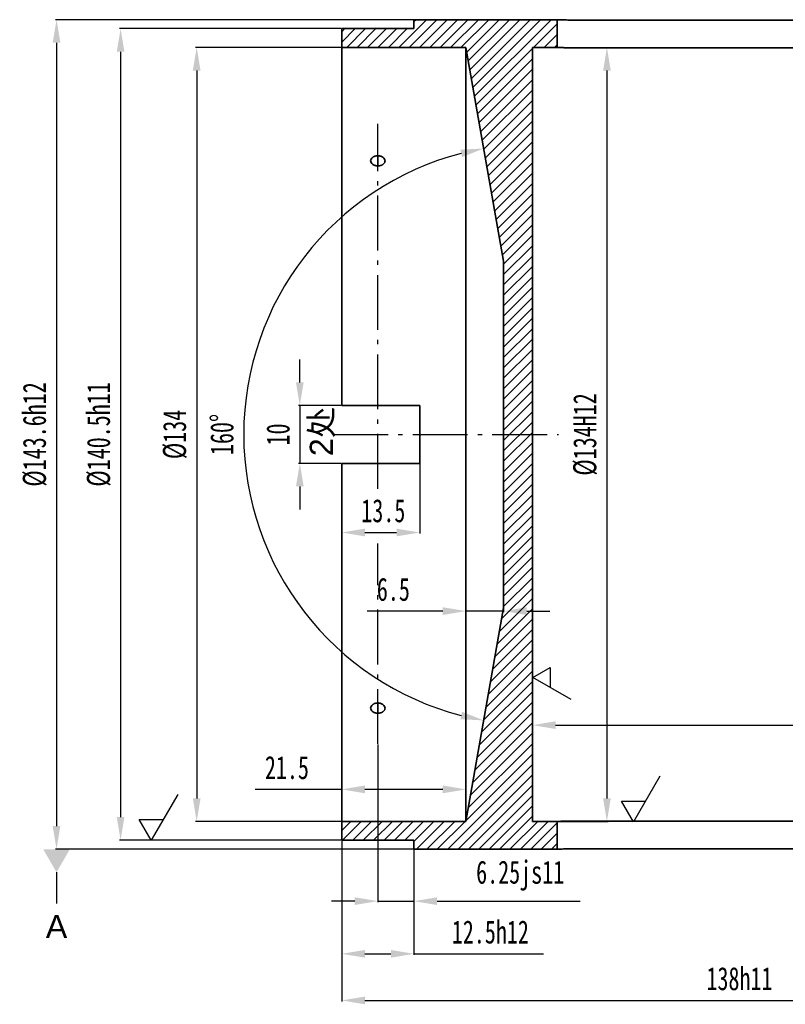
# Model space of a CAD drawing. Header units: millimetres. Extents: x -33921 to -29933, y -26486 to -26076.
# Tile 4 of 34: x -33716 to -33650, y -26283 to -26198. Entities that reach past the tile are written whole.
import ezdxf
from ezdxf import colors
from ezdxf.entities.mleader import LeaderData, LeaderLine
from ezdxf.math import Vec2, Vec3

# ---------------------------------------------------------------- set-up
doc = ezdxf.new("R2010")
doc.units = ezdxf.units.MM
doc.linetypes.add('GEN7A', pattern=[6.875, 4.75, -0.875, 0.375, -0.875])
doc.layers.add('尺寸', color=7, linetype='Continuous')
doc.layers.add('尺寸线', color=5, linetype='Continuous', lineweight=15)
doc.styles.add('SLDTEXTSTYLE5', font='TXT', dxfattribs={"width": 0.7})
doc.styles.get("Standard").update_dxf_attribs({"font": 'arial.ttf', "height": 1})
doc.dimstyles.new('1-2 v', dxfattribs={"dimtxt": 2, "dimasz": 2, "dimexe": 0.1, "dimexo": 0.05, "dimgap": 0.875, "dimtad": 1, "dimlfac": 2, "dimrnd": 1e-09, "dimzin": 12, "dimdsep": 46, "dimtxsty": 'SLDTEXTSTYLE5', "dimcen": 0.09, "dimclrd": 5, "dimclre": 5, "dimclrt": 5, "dimadec": 0, "dimazin": 3, "dimtfac": 1, "dimtmove": 0, "dimatfit": 3, "dimfxl": 1, "dimfrac": 2, "dimtolj": 1, "dimtzin": 12, "dimarcsym": 0})

# ---------------------------------------------------------------- blocks, each defined once
blk = doc.blocks.new('*D575')
at = {"layer": 'Defpoints', "color": 0, "transparency": 16777216}
for p in [(-33688.472, -26198.344), (-33707.605, -26268.594), (-33688.472, -26268.594)]:
    blk.add_point(p, dxfattribs=at)
at = {"layer": '尺寸线', "color": 5, "lineweight": -2, "transparency": 16777216}
for p, q in [((-33688.522, -26198.344), (-33707.705, -26198.344)), ((-33707.605, -26200.344), (-33707.605, -26266.594)), ((-33688.522, -26268.594), (-33707.705, -26268.594))]:
    blk.add_line(p, q, dxfattribs=at)
at = {"layer": '尺寸线', "color": 5, "transparency": 16777216}
for points in [[(-33707.938, -26200.344), (-33707.272, -26200.344), (-33707.605, -26198.344)], [(-33707.938, -26266.594), (-33707.272, -26266.594), (-33707.605, -26268.594)]]:
    blk.add_solid(points, dxfattribs=at)
at = {"layer": '尺寸线', "color": 5, "transparency": 16777216, "insert": (-33709.48, -26233.469), "char_height": 2, "attachment_point": 5, "rotation": 90, "style": 'SLDTEXTSTYLE5'}
blk.add_mtext('\\A1;%%C140.5h11', dxfattribs=at)
blk = doc.blocks.new('*D576')
at = {"layer": 'Defpoints', "color": 0, "transparency": 16777216}
for p in [(-33682.222, -26197.569), (-33713.147, -26269.369), (-33682.222, -26269.369)]:
    blk.add_point(p, dxfattribs=at)
at = {"layer": '尺寸线', "color": 5, "lineweight": -2, "transparency": 16777216}
for p, q in [((-33682.272, -26197.569), (-33713.247, -26197.569)), ((-33713.147, -26199.569), (-33713.147, -26267.369)), ((-33682.272, -26269.369), (-33713.247, -26269.369))]:
    blk.add_line(p, q, dxfattribs=at)
at = {"layer": '尺寸线', "color": 5, "transparency": 16777216}
for points in [[(-33713.48, -26199.569), (-33712.813, -26199.569), (-33713.147, -26197.569)], [(-33713.48, -26267.369), (-33712.813, -26267.369), (-33713.147, -26269.369)]]:
    blk.add_solid(points, dxfattribs=at)
at = {"layer": '尺寸线', "color": 5, "transparency": 16777216, "insert": (-33715.022, -26233.469), "char_height": 2, "attachment_point": 5, "rotation": 90, "style": 'SLDTEXTSTYLE5'}
blk.add_mtext('\\A1;%%C143.6h12', dxfattribs=at)
blk = doc.blocks.new('*D578')
at = {"layer": 'Defpoints', "color": 0, "transparency": 16777216}
for p in [(-33688.472, -26268.594), (-33682.222, -26268.594), (-33682.222, -26278.423)]:
    blk.add_point(p, dxfattribs=at)
at = {"layer": '尺寸线', "color": 5, "lineweight": -2, "transparency": 16777216}
for p, q in [((-33688.472, -26268.644), (-33688.472, -26278.523)), ((-33682.222, -26268.644), (-33682.222, -26278.523)), ((-33686.472, -26278.423), (-33684.222, -26278.423)), ((-33682.222, -26278.423), (-33671.006, -26278.423))]:
    blk.add_line(p, q, dxfattribs=at)
at = {"layer": '尺寸线', "color": 5, "transparency": 16777216}
for points in [[(-33686.472, -26278.09), (-33686.472, -26278.756), (-33688.472, -26278.423)], [(-33684.222, -26278.09), (-33684.222, -26278.756), (-33682.222, -26278.423)]]:
    blk.add_solid(points, dxfattribs=at)
at = {"layer": '尺寸线', "color": 5, "transparency": 16777216, "insert": (-33675.614, -26276.548), "char_height": 2, "attachment_point": 5, "style": 'SLDTEXTSTYLE5'}
blk.add_mtext('\\A1;12.5h12', dxfattribs=at)
blk = doc.blocks.new('*D579')
at = {"layer": 'Defpoints', "color": 0, "transparency": 16777216}
for p in [(-33688.472, -26230.969), (-33692.099, -26235.969), (-33688.472, -26235.969)]:
    blk.add_point(p, dxfattribs=at)
at = {"layer": '尺寸线', "color": 5, "lineweight": -2, "transparency": 16777216}
for p, q in [((-33692.099, -26228.969), (-33692.099, -26226.969)), ((-33688.522, -26230.969), (-33692.199, -26230.969)), ((-33692.099, -26230.969), (-33692.099, -26235.969)), ((-33688.522, -26235.969), (-33692.199, -26235.969)), ((-33692.099, -26237.969), (-33692.099, -26239.969))]:
    blk.add_line(p, q, dxfattribs=at)
at = {"layer": '尺寸线', "color": 5, "transparency": 16777216}
for points in [[(-33692.432, -26228.969), (-33691.766, -26228.969), (-33692.099, -26230.969)], [(-33692.432, -26237.969), (-33691.766, -26237.969), (-33692.099, -26235.969)]]:
    blk.add_solid(points, dxfattribs=at)
at = {"layer": '尺寸线', "color": 5, "transparency": 16777216, "insert": (-33693.974, -26233.469), "char_height": 2, "attachment_point": 5, "rotation": 90, "style": 'SLDTEXTSTYLE5'}
blk.add_mtext('\\A1;10', dxfattribs=at)
blk = doc.blocks.new('*D580')
at = {"layer": 'Defpoints', "color": 0, "transparency": 16777216}
for p in [(-33688.472, -26235.969), (-33681.722, -26235.969), (-33681.722, -26241.956)]:
    blk.add_point(p, dxfattribs=at)
at = {"layer": '尺寸线', "color": 5, "lineweight": -2, "transparency": 16777216}
for p, q in [((-33688.472, -26236.019), (-33688.472, -26242.056)), ((-33681.722, -26236.019), (-33681.722, -26242.056)), ((-33686.472, -26241.956), (-33683.722, -26241.956))]:
    blk.add_line(p, q, dxfattribs=at)
at = {"layer": '尺寸线', "color": 5, "transparency": 16777216}
for points in [[(-33686.472, -26241.623), (-33686.472, -26242.289), (-33688.472, -26241.956)], [(-33683.722, -26241.623), (-33683.722, -26242.289), (-33681.722, -26241.956)]]:
    blk.add_solid(points, dxfattribs=at)
at = {"layer": '尺寸线', "color": 5, "transparency": 16777216, "insert": (-33684.874, -26240.081), "char_height": 2, "attachment_point": 5, "style": 'SLDTEXTSTYLE5'}
blk.add_mtext('\\A1;13.5', dxfattribs=at)
blk = doc.blocks.new('*D583')
at = {"layer": 'Defpoints', "color": 0, "transparency": 16777216}
for p in [(-33688.472, -26199.969), (-33701.022, -26266.969), (-33688.472, -26266.969)]:
    blk.add_point(p, dxfattribs=at)
at = {"layer": '尺寸线', "color": 5, "lineweight": -2, "transparency": 16777216}
for p, q in [((-33688.522, -26199.969), (-33701.122, -26199.969)), ((-33701.022, -26201.969), (-33701.022, -26264.969)), ((-33688.522, -26266.969), (-33701.122, -26266.969))]:
    blk.add_line(p, q, dxfattribs=at)
at = {"layer": '尺寸线', "color": 5, "transparency": 16777216}
for points in [[(-33701.356, -26201.969), (-33700.689, -26201.969), (-33701.022, -26199.969)], [(-33701.356, -26264.969), (-33700.689, -26264.969), (-33701.022, -26266.969)]]:
    blk.add_solid(points, dxfattribs=at)
at = {"layer": '尺寸线', "color": 5, "transparency": 16777216, "insert": (-33702.897, -26233.469), "char_height": 2, "attachment_point": 5, "rotation": 90, "style": 'SLDTEXTSTYLE5'}
blk.add_mtext('\\A1;%%C134', dxfattribs=at)
blk = doc.blocks.new('*D584')
at = {"layer": 'Defpoints', "color": 0, "transparency": 16777216}
for p in [(-33677.728, -26264.191), (-33688.472, -26266.969), (-33677.728, -26266.969)]:
    blk.add_point(p, dxfattribs=at)
at = {"layer": '尺寸线', "color": 5, "lineweight": -2, "transparency": 16777216}
for p, q in [((-33688.472, -26264.191), (-33695.956, -26264.191)), ((-33688.472, -26266.919), (-33688.472, -26264.091)), ((-33679.728, -26264.191), (-33686.472, -26264.191)), ((-33677.728, -26266.919), (-33677.728, -26264.091))]:
    blk.add_line(p, q, dxfattribs=at)
at = {"layer": '尺寸线', "color": 5, "transparency": 16777216}
for points in [[(-33686.472, -26263.857), (-33686.472, -26264.524), (-33688.472, -26264.191)], [(-33679.728, -26263.857), (-33679.728, -26264.524), (-33677.728, -26264.191)]]:
    blk.add_solid(points, dxfattribs=at)
at = {"layer": '尺寸线', "color": 5, "transparency": 16777216, "insert": (-33693.214, -26262.316), "char_height": 2, "attachment_point": 5, "style": 'SLDTEXTSTYLE5'}
blk.add_mtext('\\A1;21.5', dxfattribs=at)
blk = doc.blocks.new('*D585')
at = {"layer": 'Defpoints', "color": 0, "transparency": 16777216}
for p in [(-33677.728, -26199.969), (-33674.466, -26218.469), (-33694.28, -26222.189), (-33674.466, -26248.469), (-33677.728, -26266.969)]:
    blk.add_point(p, dxfattribs=at)
at = {"layer": '尺寸线', "color": 5, "lineweight": -2, "transparency": 16777216}
blk.add_arc((-33671.821, -26233.469), 25.133, 104.56067, 255.43933, dxfattribs=at)
at = {"layer": '尺寸线', "color": 5, "transparency": 16777216}
for points in [[(-33678.21, -26208.817), (-33678.068, -26209.469), (-33676.185, -26208.718)], [(-33678.068, -26257.468), (-33678.21, -26258.12), (-33676.185, -26258.219)]]:
    blk.add_solid(points, dxfattribs=at)
at = {"layer": '尺寸线', "color": 5, "transparency": 16777216, "insert": (-33698.828, -26233.469), "char_height": 2, "attachment_point": 5, "rotation": 90, "style": 'SLDTEXTSTYLE5'}
blk.add_mtext('\\A1;160°', dxfattribs=at)
blk = doc.blocks.new('*D586')
at = {"layer": 'Defpoints', "color": 0, "transparency": 16777216}
for p in [(-33677.728, -26233.469), (-33674.466, -26233.469), (-33674.466, -26248.76)]:
    blk.add_point(p, dxfattribs=at)
at = {"layer": '尺寸线', "color": 5, "lineweight": -2, "transparency": 16777216}
for p, q in [((-33677.728, -26233.519), (-33677.728, -26248.86)), ((-33674.466, -26233.519), (-33674.466, -26248.86)), ((-33679.728, -26248.76), (-33686.278, -26248.76)), ((-33674.466, -26248.76), (-33677.728, -26248.76)), ((-33672.466, -26248.76), (-33670.466, -26248.76))]:
    blk.add_line(p, q, dxfattribs=at)
at = {"layer": '尺寸线', "color": 5, "transparency": 16777216}
for points in [[(-33679.728, -26248.427), (-33679.728, -26249.094), (-33677.728, -26248.76)], [(-33672.466, -26248.427), (-33672.466, -26249.094), (-33674.466, -26248.76)]]:
    blk.add_solid(points, dxfattribs=at)
at = {"layer": '尺寸线', "color": 5, "transparency": 16777216, "insert": (-33684.003, -26246.885), "char_height": 2, "attachment_point": 5, "style": 'SLDTEXTSTYLE5'}
blk.add_mtext('\\A1;6.5', dxfattribs=at)
blk = doc.blocks.new('*D588')
at = {"layer": 'Defpoints', "color": 0, "transparency": 16777216}
for p in [(-33671.966, -26199.969), (-33671.966, -26266.969), (-33665.528, -26266.969)]:
    blk.add_point(p, dxfattribs=at)
at = {"layer": '尺寸线', "color": 5, "lineweight": -2, "transparency": 16777216}
for p, q in [((-33671.916, -26199.969), (-33665.428, -26199.969)), ((-33665.528, -26201.969), (-33665.528, -26264.969)), ((-33671.916, -26266.969), (-33665.428, -26266.969))]:
    blk.add_line(p, q, dxfattribs=at)
at = {"layer": '尺寸线', "color": 5, "transparency": 16777216}
for points in [[(-33665.861, -26201.969), (-33665.194, -26201.969), (-33665.528, -26199.969)], [(-33665.861, -26264.969), (-33665.194, -26264.969), (-33665.528, -26266.969)]]:
    blk.add_solid(points, dxfattribs=at)
at = {"layer": '尺寸线', "color": 5, "transparency": 16777216, "insert": (-33667.403, -26233.469), "char_height": 2, "attachment_point": 5, "rotation": 90, "style": 'SLDTEXTSTYLE5'}
blk.add_mtext('\\A1;%%C134H12', dxfattribs=at)
blk = doc.blocks.new('*D589')
at = {"layer": 'Defpoints', "color": 0, "transparency": 16777216}
for p in [(-33688.472, -26268.594), (-33619.472, -26267.969), (-33619.472, -26282.46)]:
    blk.add_point(p, dxfattribs=at)
at = {"layer": '尺寸线', "color": 5, "lineweight": -2, "transparency": 16777216}
for p, q in [((-33688.472, -26268.644), (-33688.472, -26282.56)), ((-33619.472, -26268.019), (-33619.472, -26282.56)), ((-33686.472, -26282.46), (-33621.472, -26282.46))]:
    blk.add_line(p, q, dxfattribs=at)
at = {"layer": '尺寸线', "color": 5, "transparency": 16777216}
for points in [[(-33686.472, -26282.126), (-33686.472, -26282.793), (-33688.472, -26282.46)], [(-33621.472, -26282.126), (-33621.472, -26282.793), (-33619.472, -26282.46)]]:
    blk.add_solid(points, dxfattribs=at)
at = {"layer": '尺寸线', "color": 5, "transparency": 16777216, "insert": (-33654.061, -26280.585), "char_height": 2, "attachment_point": 5, "style": 'SLDTEXTSTYLE5'}
blk.add_mtext('\\A1;138h11', dxfattribs=at)
blk = doc.blocks.new('_DatumFilled')
at = {"color": 0, "linetype": 'ByBlock'}
blk.add_solid([(0, 0.577), (-1, 0), (0, -0.577)], dxfattribs=at)
blk = doc.blocks.new('*D590')
at = {"layer": 'Defpoints', "color": 0, "transparency": 16777216}
for p in [(-33619.472, -26258.631), (-33671.966, -26266.969), (-33619.472, -26266.969)]:
    blk.add_point(p, dxfattribs=at)
at = {"layer": '尺寸线', "color": 5, "lineweight": -2, "transparency": 16777216}
for p, q in [((-33671.966, -26266.919), (-33671.966, -26258.531)), ((-33669.966, -26258.631), (-33621.472, -26258.631)), ((-33619.472, -26266.919), (-33619.472, -26258.531))]:
    blk.add_line(p, q, dxfattribs=at)
at = {"layer": '尺寸线', "color": 5, "transparency": 16777216}
for points in [[(-33669.966, -26258.297), (-33669.966, -26258.964), (-33671.966, -26258.631)], [(-33621.472, -26258.297), (-33621.472, -26258.964), (-33619.472, -26258.631)]]:
    blk.add_solid(points, dxfattribs=at)
at = {"layer": '尺寸线', "color": 5, "transparency": 16777216, "insert": (-33644.741, -26256.756), "char_height": 2, "attachment_point": 5, "style": 'SLDTEXTSTYLE5'}
blk.add_mtext('\\A1;105H11', dxfattribs=at)
blk = doc.blocks.new('*D591')
at = {"color": 5, "lineweight": -2, "transparency": 16777216}
for p, q in [((-33685.347, -26260.304), (-33685.347, -26273.964)), ((-33682.222, -26269.419), (-33682.222, -26273.964)), ((-33687.347, -26273.864), (-33689.347, -26273.864)), ((-33685.347, -26273.864), (-33682.222, -26273.864)), ((-33680.222, -26273.864), (-33667.839, -26273.864))]:
    blk.add_line(p, q, dxfattribs=at)
at = {"color": 5, "transparency": 16777216}
for points in [[(-33687.347, -26273.531), (-33687.347, -26274.198), (-33685.347, -26273.864)], [(-33680.222, -26273.531), (-33680.222, -26274.198), (-33682.222, -26273.864)]]:
    blk.add_solid(points, dxfattribs=at)
at = {"layer": 'Defpoints', "color": 0, "transparency": 16777216}
for p in [(-33685.347, -26260.254), (-33682.222, -26269.369), (-33685.347, -26273.864)]:
    blk.add_point(p, dxfattribs=at)
at = {"color": 5, "transparency": 16777216, "insert": (-33673.031, -26271.656), "char_height": 2, "attachment_point": 5, "style": 'SLDTEXTSTYLE5'}
blk.add_mtext('\\A1;6.25js11', dxfattribs=at)

msp = doc.modelspace()

# ---------------------------------------------------------------- hatches: boundary and pattern name
at = {"layer": '尺寸', "linetype": 'Continuous', "lineweight": 18}
h = msp.add_hatch(dxfattribs=at)
h.set_pattern_fill('ANSI31', color=5, scale=0.2, style=0)
h.set_pattern_definition([(45, (-710.999, 1219.1839), (-0.449012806, 0.449012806), [])])
h.paths.add_polyline_path([(-33671.9657, -26266.9686), (-33671.9657, -26199.9686), (-33669.8373, -26199.9686), (-33669.8373, -26197.5686), (-33682.2223, -26197.5686), (-33682.2223, -26198.3436), (-33688.4723, -26198.3436), (-33688.4723, -26199.9686), (-33677.7277, -26199.9686), (-33674.4657, -26218.4686), (-33674.4657, -26248.4686), (-33677.7277, -26266.9686), (-33688.4723, -26266.9686), (-33688.4723, -26268.5936), (-33682.2223, -26268.5936), (-33682.2223, -26269.3686), (-33669.8373, -26269.3686), (-33669.8373, -26266.9686)], flags=0)

# ---------------------------------------------------------------- linework, layer by layer
at = {"color": 7, "linetype": 'Continuous', "lineweight": 35}
for p, q in [((-33682.2223, -26198.3436), (-33682.2223, -26197.5686)), ((-33669.8373, -26197.5686), (-33682.2223, -26197.5686)), ((-33669.8373, -26197.5686), (-33669.8373, -26199.9686)), ((-33622.9723, -26197.5999), (-33668.3373, -26197.5999)), ((-33688.4723, -26199.9686), (-33688.4723, -26198.3436)), ((-33682.2223, -26198.3436), (-33688.4723, -26198.3436)), ((-33688.4723, -26199.9686), (-33677.7277, -26199.9686)), ((-33688.4723, -26199.9686), (-33688.4723, -26230.9686)), ((-33677.7277, -26199.9686), (-33674.4657, -26218.4686)), ((-33677.7277, -26266.9686), (-33677.7277, -26199.9686)), ((-33671.9657, -26199.9686), (-33669.8373, -26199.9686)), ((-33671.9657, -26199.9686), (-33671.9657, -26266.9686)), ((-33668.3373, -26200.0022), (-33624.4723, -26200.0022)), ((-33685.3473, -26209.3427), (-33685.3473, -26210.2265)), ((-33674.4657, -26218.4686), (-33674.4657, -26248.4686)), ((-33681.7223, -26230.9686), (-33688.4723, -26230.9686)), ((-33681.7223, -26230.9686), (-33681.7223, -26235.9686)), ((-33688.4723, -26235.9686), (-33688.4723, -26266.9686)), ((-33688.4723, -26235.9686), (-33681.7223, -26235.9686)), ((-33677.7277, -26266.9686), (-33674.4657, -26248.4686)), ((-33685.3473, -26257.5945), (-33685.3473, -26256.7106)), ((-33688.4723, -26268.5936), (-33688.4723, -26266.9686)), ((-33688.4723, -26266.9686), (-33677.7277, -26266.9686)), ((-33671.9657, -26266.9686), (-33669.8373, -26266.9686)), ((-33669.8373, -26266.9686), (-33669.8373, -26269.3686)), ((-33624.4723, -26266.935), (-33668.3373, -26266.935)), ((-33688.4723, -26268.5936), (-33682.2223, -26268.5936)), ((-33682.2223, -26269.3686), (-33682.2223, -26268.5936)), ((-33682.2223, -26269.3686), (-33669.8373, -26269.3686)), ((-33668.3373, -26269.3372), (-33622.9723, -26269.3372))]:
    msp.add_line(p, q, dxfattribs=at)
at = {"color": 1, "linetype": 'GEN7A'}
for p, q in [((-33685.3473, -26238.1671), (-33685.3473, -26206.5866)), ((-33689.2057, -26233.4686), (-33669.7198, -26233.4686)), ((-33685.3473, -26260.2545), (-33685.3473, -26242.9183))]:
    msp.add_line(p, q, dxfattribs=at)
for points in [[(-33668.6286, -26256.4069), (-33671.9286, -26254.5017), (-33670.4286, -26253.6357), (-33670.4286, -26255.3677)], [(-33660.9522, -26263.0414), (-33663.2385, -26267.0014), (-33664.2777, -26265.2014), (-33662.1993, -26265.2014)], [(-33702.6607, -26264.6336), (-33704.947, -26268.5936), (-33705.9862, -26266.7936), (-33703.9077, -26266.7936)]]:
    msp.add_lwpolyline(points)
at = {"color": 7, "linetype": 'Continuous', "lineweight": 35}
for points, knots in [([(-33669.8373, -26197.5686), (-33669.837, -26197.5686), (-33669.8363, -26197.5686), (-33669.8306, -26197.5688), (-33669.8216, -26197.5692), (-33669.8047, -26197.5699), (-33669.7746, -26197.5711), (-33669.7078, -26197.5738), (-33669.5906, -26197.5782), (-33669.4013, -26197.5843), (-33669.1716, -26197.5905), (-33668.9537, -26197.5948), (-33668.7693, -26197.5974), (-33668.6273, -26197.5988), (-33668.4829, -26197.5997), (-33668.3858, -26197.5999), (-33668.3373, -26197.5999)], [0, 0, 0, 0, 0.031373, 0.0626953, 0.094043, 0.1254924, 0.1883189, 0.2511289, 0.3767447, 0.5021967, 0.6273616, 0.7521245, 0.8142343, 0.8763986, 0.9382373, 1, 1, 1, 1]), ([(-33669.8373, -26199.9686), (-33669.8368, -26199.9686), (-33669.8358, -26199.9687), (-33669.8267, -26199.9692), (-33669.8109, -26199.97), (-33669.7864, -26199.9712), (-33669.7523, -26199.9728), (-33669.7073, -26199.9746), (-33669.6503, -26199.9768), (-33669.5801, -26199.9793), (-33669.496, -26199.9822), (-33669.3777, -26199.9861), (-33669.2223, -26199.9905), (-33669.0321, -26199.9947), (-33668.8435, -26199.998), (-33668.663, -26200.0003), (-33668.4952, -26200.0018), (-33668.388, -26200.0021), (-33668.3373, -26200.0022)], [0, 0, 0, 0, 0.0378375, 0.0783945, 0.1216715, 0.1676684, 0.2163855, 0.2678226, 0.3219797, 0.3788569, 0.4384539, 0.5007706, 0.6026589, 0.6970769, 0.7840218, 0.8634915, 0.9354846, 1, 1, 1, 1]), ([(-33685.3473, -26209.3427), (-33685.3651, -26209.343), (-33685.4025, -26209.3436), (-33685.4609, -26209.3492), (-33685.5236, -26209.3593), (-33685.5896, -26209.3755), (-33685.6573, -26209.3985), (-33685.7251, -26209.4294), (-33685.8381, -26209.4974), (-33685.9452, -26209.616), (-33685.9843, -26209.7813), (-33685.9442, -26209.947), (-33685.8271, -26210.0792), (-33685.6804, -26210.1618), (-33685.5613, -26210.2022), (-33685.4502, -26210.2231), (-33685.3797, -26210.2255), (-33685.3473, -26210.2265)], [0, 0, 0, 0, 0.0272852, 0.057366, 0.0902417, 0.1259119, 0.1643759, 0.2056331, 0.2496826, 0.3930151, 0.5011749, 0.6083858, 0.7496105, 0.8251337, 0.8920475, 0.9503397, 1, 1, 1, 1]), ([(-33685.3473, -26210.2265), (-33685.3296, -26210.2262), (-33685.2921, -26210.2256), (-33685.2337, -26210.2197), (-33685.171, -26210.2091), (-33685.1051, -26210.1924), (-33685.0374, -26210.1686), (-33684.9696, -26210.1368), (-33684.8566, -26210.0669), (-33684.7495, -26209.946), (-33684.7104, -26209.7792), (-33684.7505, -26209.615), (-33684.8676, -26209.4854), (-33685.0142, -26209.4051), (-33685.1333, -26209.366), (-33685.2445, -26209.3459), (-33685.3149, -26209.3437), (-33685.3473, -26209.3427)], [0, 0, 0, 0, 0.0272852, 0.0573659, 0.0902417, 0.1259119, 0.1643759, 0.2056331, 0.2496826, 0.3930151, 0.5011749, 0.6083858, 0.7496105, 0.8251337, 0.8920475, 0.9503397, 1, 1, 1, 1]), ([(-33685.3473, -26256.7106), (-33685.3651, -26256.7109), (-33685.4025, -26256.7116), (-33685.4609, -26256.7174), (-33685.5236, -26256.728), (-33685.5896, -26256.7447), (-33685.6573, -26256.7685), (-33685.7251, -26256.8003), (-33685.8381, -26256.8702), (-33685.9452, -26256.9912), (-33685.9843, -26257.1579), (-33685.9442, -26257.3221), (-33685.8271, -26257.4517), (-33685.6804, -26257.532), (-33685.5613, -26257.5711), (-33685.4502, -26257.5912), (-33685.3797, -26257.5934), (-33685.3473, -26257.5945)], [0, 0, 0, 0, 0.0272852, 0.057366, 0.0902417, 0.1259119, 0.1643759, 0.2056331, 0.2496826, 0.3930151, 0.5011749, 0.6083858, 0.7496105, 0.8251337, 0.8920475, 0.9503397, 1, 1, 1, 1]), ([(-33685.3473, -26257.5945), (-33685.3296, -26257.5942), (-33685.2921, -26257.5935), (-33685.2337, -26257.5879), (-33685.171, -26257.5778), (-33685.1051, -26257.5617), (-33685.0374, -26257.5386), (-33684.9696, -26257.5078), (-33684.8566, -26257.4398), (-33684.7495, -26257.3211), (-33684.7104, -26257.1558), (-33684.7505, -26256.9902), (-33684.8676, -26256.858), (-33685.0142, -26256.7753), (-33685.1333, -26256.735), (-33685.2445, -26256.714), (-33685.3149, -26256.7116), (-33685.3473, -26256.7106)], [0, 0, 0, 0, 0.0272852, 0.0573659, 0.0902417, 0.1259119, 0.1643759, 0.2056331, 0.2496826, 0.3930151, 0.5011749, 0.6083858, 0.7496105, 0.8251337, 0.8920475, 0.9503397, 1, 1, 1, 1]), ([(-33668.3373, -26266.935), (-33668.367, -26266.935), (-33668.4286, -26266.9351), (-33668.5238, -26266.9356), (-33668.6245, -26266.9364), (-33668.7301, -26266.9376), (-33668.8397, -26266.9392), (-33668.9523, -26266.941), (-33669.0665, -26266.9432), (-33669.1808, -26266.9457), (-33669.2933, -26266.9486), (-33669.4235, -26266.9525), (-33669.5557, -26266.9569), (-33669.6724, -26266.9611), (-33669.7539, -26266.9644), (-33669.8049, -26266.9667), (-33669.8327, -26266.9682), (-33669.8358, -26266.9685), (-33669.8373, -26266.9686)], [0, 0, 0, 0, 0.0378338, 0.0783841, 0.1216512, 0.1676353, 0.2163364, 0.2677546, 0.3218897, 0.3787417, 0.4383106, 0.5005961, 0.6025345, 0.6969941, 0.7839723, 0.8634669, 0.9354765, 1, 1, 1, 1]), ([(-33668.3373, -26269.3372), (-33668.3655, -26269.3372), (-33668.4215, -26269.3373), (-33668.505, -26269.3376), (-33668.5875, -26269.338), (-33668.6692, -26269.3387), (-33668.7499, -26269.3395), (-33668.8297, -26269.3406), (-33668.9739, -26269.3427), (-33669.1741, -26269.3467), (-33669.4032, -26269.3528), (-33669.5921, -26269.359), (-33669.7316, -26269.3642), (-33669.8179, -26269.3677), (-33669.8373, -26269.3686), (-33669.8373, -26269.3686), (-33669.8373, -26269.3686)], [0, 0, 0, 0, 0.0358317, 0.0713763, 0.1067446, 0.1420488, 0.177402, 0.2129166, 0.2487037, 0.3741393, 0.4993308, 0.6244784, 0.749724, 0.8748598, 0.9999845, 1, 1, 1, 1])]:
    msp.add_open_spline(points, degree=3, knots=knots, dxfattribs=at)
at = {"color": 7, "linetype": 'Continuous'}
msp.add_point((-33689.2057, -26233.4686), dxfattribs=at)

# ---------------------------------------------------------------- texts
at = {"layer": '尺寸线', "insert": (-33691.2373, -26235.3474), "char_height": 2, "attachment_point": 1, "rotation": 90}
msp.add_mtext_dynamic_manual_height_columns('2{\\fSimSun|b0|i0|c134|p2;处}', width=5.970729, gutter_width=5, heights=[0], dxfattribs=at)

# ---------------------------------------------------------------- dimensions: what is measured, and where the dimension line sits
at = {"color": 1}
dim = msp.add_linear_dim(base=(-33685.3473, -26273.8642), p1=(-33682.2223, -26269.3686), p2=(-33685.3473, -26260.2545), text='<>js11', dimstyle='1-2 v', dxfattribs=at)
dim.commit()
dim.dimension.update_dxf_attribs({"geometry": '*D591', "text_midpoint": (-33673.0307, -26273.8642), "dimtype": 160})
at = {"layer": '尺寸线'}
for base, p1, p2, angle, text, picture, middle, dimtype in [((-33713.1466, -26269.3686), (-33682.2223, -26197.5686), (-33682.2223, -26269.3686), 90, '%%C<>h12', '*D576', (-33713.1466, -26233.4686), 160), ((-33707.605, -26268.5936), (-33688.4723, -26198.3436), (-33688.4723, -26268.5936), 90, '%%C<>h11', '*D575', (-33707.605, -26233.4686), 160), ((-33701.0224, -26266.9686), (-33688.4723, -26199.9686), (-33688.4723, -26266.9686), 90, '%%C<>', '*D583', (-33701.0224, -26233.4686), 160), ((-33619.4723, -26258.6306), (-33671.9657, -26266.9686), (-33619.4723, -26266.9686), 0, '105H11', '*D590', (-33644.7408, -26258.6306), 161)]:
    dim = msp.add_linear_dim(base=base, p1=p1, p2=p2, angle=angle, text=text, dimstyle='1-2 v', dxfattribs=at)
    dim.commit()
    dim.dimension.update_dxf_attribs({"geometry": picture, "text_midpoint": middle, "dimtype": dimtype})
dim = msp.add_angular_dim_2l(base=(-33694.2801, -26222.189), line1=((-33677.7277, -26266.9686), (-33674.4657, -26248.4686)), line2=((-33677.7277, -26199.9686), (-33674.4657, -26218.4686)), dimstyle='1-2 v', dxfattribs=at)
dim.commit()
dim.dimension.update_dxf_attribs({"geometry": '*D585', "text_midpoint": (-33696.9534, -26233.4686), "dimtype": 162})
dim = msp.add_linear_dim(base=(-33665.5277, -26266.9686), p1=(-33671.9657, -26199.9686), p2=(-33671.9657, -26266.9686), angle=90, text='%%C<>H12', dimstyle='1-2 v', dxfattribs=at)
dim.commit()
dim.dimension.update_dxf_attribs({"geometry": '*D588', "text_midpoint": (-33667.4027, -26233.4686)})
dim = msp.add_linear_dim(base=(-33692.0989, -26235.9686), p1=(-33688.4723, -26230.9686), p2=(-33688.4723, -26235.9686), angle=90, dimstyle='1-2 v', dxfattribs=at)
dim.commit()
dim.dimension.update_dxf_attribs({"geometry": '*D579', "text_midpoint": (-33692.0989, -26233.4686), "dimtype": 160})
for base, p1, p2, text, picture, middle in [((-33674.4657, -26248.7604), (-33677.7277, -26233.4686), (-33674.4657, -26233.4686), '6.5', '*D586', (-33684.0027, -26248.7604)), ((-33677.7277, -26264.1907), (-33688.4723, -26266.9686), (-33677.7277, -26266.9686), '21.5', '*D584', (-33693.214, -26264.1907)), ((-33619.4723, -26282.4598), (-33688.4723, -26268.5936), (-33619.4723, -26267.9686), '<>h11', '*D589', (-33654.0614, -26282.4598))]:
    dim = msp.add_linear_dim(base=base, p1=p1, p2=p2, text=text, dimstyle='1-2 v', dxfattribs=at)
    dim.commit()
    dim.dimension.update_dxf_attribs({"geometry": picture, "text_midpoint": middle, "dimtype": 160})
dim = msp.add_linear_dim(base=(-33681.7223, -26241.956), p1=(-33688.4723, -26235.9686), p2=(-33681.7223, -26235.9686), dimstyle='1-2 v', dxfattribs=at)
dim.commit()
dim.dimension.update_dxf_attribs({"geometry": '*D580', "text_midpoint": (-33684.8745, -26241.956), "dimtype": 160})
dim = msp.add_linear_dim(base=(-33682.2223, -26278.4231), p1=(-33688.4723, -26268.5936), p2=(-33682.2223, -26268.5936), text='<>h12', dimstyle='1-2 v', dxfattribs=at)
dim.commit()
dim.dimension.update_dxf_attribs({"geometry": '*D578', "text_midpoint": (-33675.614, -26276.5481)})

# ---------------------------------------------------------------- leaders
ml = msp.add_multileader_mtext('Standard', dxfattribs=at)
ml.set_content('A', color=256)
ml.set_leader_properties()
ml.set_arrow_properties(name='DATUMFILLED')
ml.build(insert=Vec2(0, 0))
ml.multileader.update_dxf_attribs({"has_text_frame": 1, "text_attachment_direction": 1, "dogleg_length": 2, "arrow_head_size": 2})
ctx = ml.context
ctx.base_point, ctx.char_height, ctx.arrow_head_size, ctx.landing_gap_size, ctx.plane_origin = Vec3(-33713.1466, -26278.0583), 2, 2, 1, Vec3(-33713.1466, -26269.3686)
ctx.text_align_type = 1
notes = []
notes.append((ctx, [(0, (1, 1, 0), (-33713.1466, -26274.0583), (-1, 0), 0, [(0, [(-33713.1466, -26269.3686)], 0, [])])]))
ctx.mtext.insert, ctx.mtext.alignment, ctx.mtext.flow_direction = Vec3(-33713.1466, -26275.0583), 2, 5
for ctx, leaders in notes:
    for number, flags, end, landing, length, lines in leaders:
        leader = LeaderData()
        leader.index, (leader.has_last_leader_line, leader.has_dogleg_vector, leader.attachment_direction) = number, flags
        leader.last_leader_point, leader.dogleg_vector, leader.dogleg_length = Vec3(end), Vec3(landing), length
        for number, points, colour, breaks in lines:
            line = LeaderLine()
            line.index, line.vertices, line.color, line.breaks = number, Vec3.list(points), colors.encode_raw_color(colour), breaks
            leader.lines.append(line)
        ctx.leaders.append(leader)

doc.saveas('drawing.dxf')
